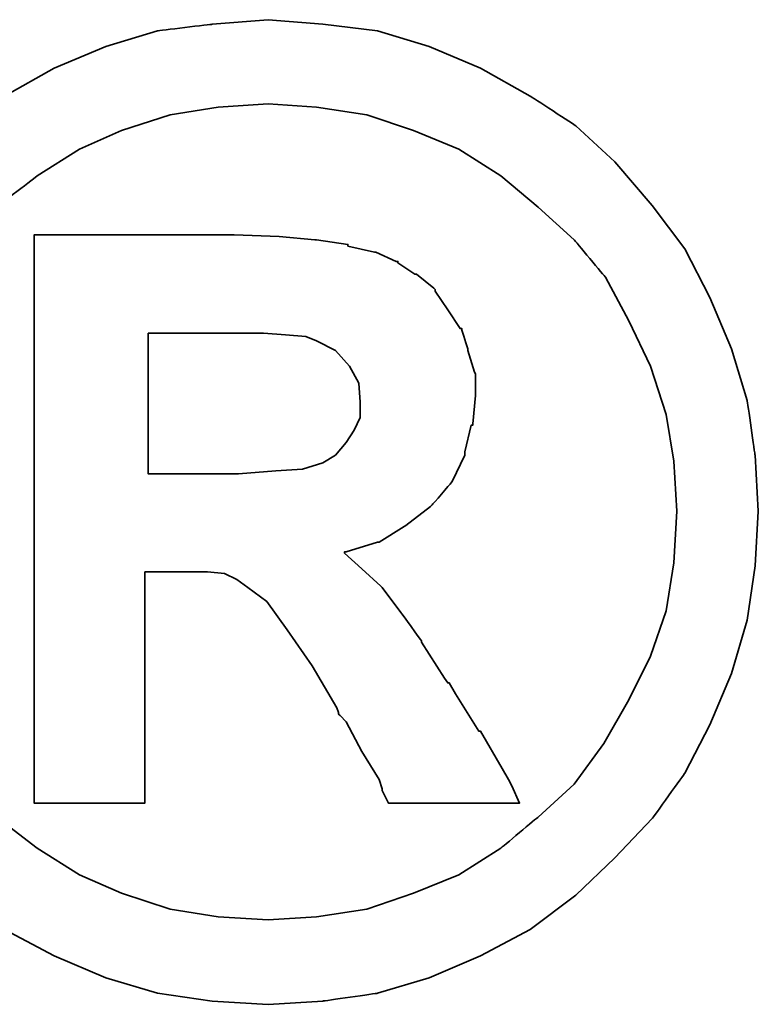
# Model space of a CAD drawing. Header units: millimetres. Extents: x -386 to 3135, y -1989 to 860.
# Tile 125 of 256: x -110.86 to -109.6, y -1318.7 to -1317.02. Entities that reach past the tile are written whole.
import ezdxf

# ---------------------------------------------------------------- set-up
doc = ezdxf.new("R2010")
doc.units = ezdxf.units.MM
doc.layers.add('DIM', color=4, linetype='CONTINUOUS')
doc.layers.add('layer 1', color=7, linetype='CONTINUOUS')

# ---------------------------------------------------------------- blocks, each defined once
blk = doc.blocks.new('TBI MOTION logo(完整正式版)')
at = {"layer": 'layer 1', "color": 22, "lineweight": 35}
for points, knots in [([(-91.89366, 20.43624), (-91.89366, 20.43624), (-91.91351, 20.77862), (-91.91351, 20.77862), (-91.91351, 20.77862), (-91.91351, 20.77862), (-91.96114, 21.11206), (-91.96114, 21.11206), (-91.96114, 21.11206), (-91.96114, 21.11206), (-92.05641, 21.42764), (-92.05641, 21.42764), (-92.05641, 21.42764), (-92.05641, 21.42764), (-92.18939, 21.74124), (-92.18939, 21.74124), (-92.18939, 21.74124), (-92.18939, 21.74124), (-92.34222, 22.03697), (-92.34222, 22.03697), (-92.34222, 22.03697), (-92.34222, 22.03697), (-92.5407, 22.30294), (-92.5407, 22.30294), (-92.5407, 22.30294), (-92.5407, 22.30294), (-92.76895, 22.5689), (-92.76895, 22.5689), (-92.76895, 22.5689), (-92.76895, 22.5689), (-93.00713, 22.78921), (-93.00713, 22.78921), (-93.00713, 22.78921), (-93.00713, 22.78921), (-93.285, 22.96982), (-93.285, 22.96982), (-93.285, 22.96982), (-93.285, 22.96982), (-93.58867, 23.14051), (-93.58867, 23.14051), (-93.58867, 23.14051), (-93.58867, 23.14051), (-93.90227, 23.2735), (-93.90227, 23.2735), (-93.90227, 23.2735), (-93.90227, 23.2735), (-94.21785, 23.36877), (-94.21785, 23.36877), (-94.21785, 23.36877), (-94.21785, 23.36877), (-94.55129, 23.40846), (-94.55129, 23.40846), (-94.55129, 23.40846), (-94.55129, 23.40846), (-94.88474, 23.43625), (-94.88474, 23.43625), (-94.88474, 23.43625), (-94.88474, 23.43625), (-95.22612, 23.40846), (-95.22612, 23.40846), (-95.22612, 23.40846), (-95.22612, 23.40846), (-95.55956, 23.36877), (-95.55956, 23.36877), (-95.55956, 23.36877), (-95.55956, 23.36877), (-95.87515, 23.2735), (-95.87515, 23.2735), (-95.87515, 23.2735), (-95.87515, 23.2735), (-96.18973, 23.14051), (-96.18973, 23.14051), (-96.18973, 23.14051), (-96.18973, 23.14051), (-96.4944, 22.96982), (-96.4944, 22.96982), (-96.4944, 22.96982), (-96.4944, 22.96982), (-96.77028, 22.78921), (-96.77028, 22.78921), (-96.77028, 22.78921), (-96.77028, 22.78921), (-97.00846, 22.5689), (-97.00846, 22.5689), (-97.00846, 22.5689), (-97.00846, 22.5689), (-97.23671, 22.30294), (-97.23671, 22.30294), (-97.23671, 22.30294), (-97.23671, 22.30294), (-97.43618, 22.03697), (-97.43618, 22.03697), (-97.43618, 22.03697), (-97.43618, 22.03697), (-97.58901, 21.74124), (-97.58901, 21.74124), (-97.58901, 21.74124), (-97.58901, 21.74124), (-97.72298, 21.42764), (-97.72298, 21.42764), (-97.72298, 21.42764), (-97.72298, 21.42764), (-97.81825, 21.11206), (-97.81825, 21.11206), (-97.81825, 21.11206), (-97.81825, 21.11206), (-97.86589, 20.77862), (-97.86589, 20.77862), (-97.86589, 20.77862), (-97.86589, 20.77862), (-97.88375, 20.43624), (-97.88375, 20.43624), (-97.88375, 20.43624), (-97.88375, 20.43624), (-97.86589, 20.1028), (-97.86589, 20.1028), (-97.86589, 20.1028), (-97.86589, 20.1028), (-97.81825, 19.77035), (-97.81825, 19.77035), (-97.81825, 19.77035), (-97.81825, 19.77035), (-97.72298, 19.44583), (-97.72298, 19.44583), (-97.72298, 19.44583), (-97.72298, 19.44583), (-97.58901, 19.13224), (-97.58901, 19.13224), (-97.58901, 19.13224), (-97.58901, 19.13224), (-97.43618, 18.83749), (-97.43618, 18.83749), (-97.43618, 18.83749), (-97.43618, 18.83749), (-97.23671, 18.55963), (-97.23671, 18.55963), (-97.23671, 18.55963), (-97.23671, 18.55963), (-97.00846, 18.32145), (-97.00846, 18.32145), (-97.00846, 18.32145), (-97.00846, 18.32145), (-96.77028, 18.0932), (-96.77028, 18.0932), (-96.77028, 18.0932), (-96.77028, 18.0932), (-96.4944, 17.88381), (-96.4944, 17.88381), (-96.4944, 17.88381), (-96.4944, 17.88381), (-96.18973, 17.72205), (-96.18973, 17.72205), (-96.18973, 17.72205), (-96.18973, 17.72205), (-95.87515, 17.58906), (-95.87515, 17.58906), (-95.87515, 17.58906), (-95.87515, 17.58906), (-95.55956, 17.4938), (-95.55956, 17.4938), (-95.55956, 17.4938), (-95.55956, 17.4938), (-95.22612, 17.44616), (-95.22612, 17.44616), (-95.22612, 17.44616), (-95.22612, 17.44616), (-94.88474, 17.42631), (-94.88474, 17.42631), (-94.88474, 17.42631), (-94.88474, 17.42631), (-94.55129, 17.44616), (-94.55129, 17.44616), (-94.55129, 17.44616), (-94.55129, 17.44616), (-94.21785, 17.4938), (-94.21785, 17.4938), (-94.21785, 17.4938), (-94.21785, 17.4938), (-93.90227, 17.58906), (-93.90227, 17.58906), (-93.90227, 17.58906), (-93.90227, 17.58906), (-93.58867, 17.72205), (-93.58867, 17.72205), (-93.58867, 17.72205), (-93.58867, 17.72205), (-93.285, 17.88381), (-93.285, 17.88381), (-93.285, 17.88381), (-93.285, 17.88381), (-93.00713, 18.0932), (-93.00713, 18.0932), (-93.00713, 18.0932), (-93.00713, 18.0932), (-92.76895, 18.32145), (-92.76895, 18.32145), (-92.76895, 18.32145), (-92.76895, 18.32145), (-92.5407, 18.55963), (-92.5407, 18.55963), (-92.5407, 18.55963), (-92.5407, 18.55963), (-92.34222, 18.83749), (-92.34222, 18.83749), (-92.34222, 18.83749), (-92.34222, 18.83749), (-92.18939, 19.13224), (-92.18939, 19.13224), (-92.18939, 19.13224), (-92.18939, 19.13224), (-92.05641, 19.44583), (-92.05641, 19.44583), (-92.05641, 19.44583), (-92.05641, 19.44583), (-91.96114, 19.77035), (-91.96114, 19.77035), (-91.96114, 19.77035), (-91.96114, 19.77035), (-91.91351, 20.1028), (-91.91351, 20.1028), (-91.91351, 20.1028), (-91.91351, 20.1028), (-91.89366, 20.43624), (-91.89366, 20.43624)], [0, 0, 0, 0, 0.0178571, 0.0178571, 0.0178571, 0.0178572, 0.0357143, 0.0357143, 0.0357143, 0.0357143, 0.0535714, 0.0535714, 0.0535714, 0.0535714, 0.0714286, 0.0714286, 0.0714286, 0.0714286, 0.0892857, 0.0892857, 0.0892857, 0.0892857, 0.1071429, 0.1071429, 0.1071429, 0.1071429, 0.125, 0.125, 0.125, 0.125, 0.1428571, 0.1428571, 0.1428571, 0.1428572, 0.1607143, 0.1607143, 0.1607143, 0.1607143, 0.1785714, 0.1785714, 0.1785714, 0.1785714, 0.1964286, 0.1964286, 0.1964286, 0.1964286, 0.2142857, 0.2142857, 0.2142857, 0.2142857, 0.2321429, 0.2321429, 0.2321429, 0.2321429, 0.25, 0.25, 0.25, 0.25, 0.2678571, 0.2678571, 0.2678571, 0.2678572, 0.2857143, 0.2857143, 0.2857143, 0.2857143, 0.3035714, 0.3035714, 0.3035714, 0.3035714, 0.3214286, 0.3214286, 0.3214286, 0.3214286, 0.3392857, 0.3392857, 0.3392857, 0.3392857, 0.3571429, 0.3571429, 0.3571429, 0.3571429, 0.375, 0.375, 0.375, 0.375, 0.3928571, 0.3928571, 0.3928571, 0.3928572, 0.4107143, 0.4107143, 0.4107143, 0.4107143, 0.4285714, 0.4285714, 0.4285714, 0.4285714, 0.4464286, 0.4464286, 0.4464286, 0.4464286, 0.4642857, 0.4642857, 0.4642857, 0.4642857, 0.4821429, 0.4821429, 0.4821429, 0.4821429, 0.5, 0.5, 0.5, 0.5, 0.5178571, 0.5178571, 0.5178571, 0.5178572, 0.5357143, 0.5357143, 0.5357143, 0.5357143, 0.5535714, 0.5535714, 0.5535714, 0.5535714, 0.5714286, 0.5714286, 0.5714286, 0.5714286, 0.5892857, 0.5892857, 0.5892857, 0.5892857, 0.6071429, 0.6071429, 0.6071429, 0.6071429, 0.625, 0.625, 0.625, 0.625, 0.6428571, 0.6428571, 0.6428571, 0.6428572, 0.6607143, 0.6607143, 0.6607143, 0.6607143, 0.6785714, 0.6785714, 0.6785714, 0.6785714, 0.6964286, 0.6964286, 0.6964286, 0.6964286, 0.7142857, 0.7142857, 0.7142857, 0.7142857, 0.7321429, 0.7321429, 0.7321429, 0.7321429, 0.75, 0.75, 0.75, 0.75, 0.7678571, 0.7678571, 0.7678571, 0.7678572, 0.7857143, 0.7857143, 0.7857143, 0.7857143, 0.8035714, 0.8035714, 0.8035714, 0.8035714, 0.8214286, 0.8214286, 0.8214286, 0.8214286, 0.8392857, 0.8392857, 0.8392857, 0.8392857, 0.8571429, 0.8571429, 0.8571429, 0.8571429, 0.875, 0.875, 0.875, 0.875, 0.8928571, 0.8928571, 0.8928571, 0.8928572, 0.9107143, 0.9107143, 0.9107143, 0.9107143, 0.9285714, 0.9285714, 0.9285714, 0.9285714, 0.9464286, 0.9464286, 0.9464286, 0.9464286, 0.9642857, 0.9642857, 0.9642857, 0.9642857, 0.9821429, 0.9821429, 0.9821429, 0.9821429, 1, 1, 1, 1]), ([(-92.38986, 20.43624), (-92.38986, 20.43624), (-92.40871, 20.74091), (-92.40871, 20.74091), (-92.40871, 20.74091), (-92.40871, 20.74091), (-92.45536, 21.02672), (-92.45536, 21.02672), (-92.45536, 21.02672), (-92.45536, 21.02672), (-92.55063, 21.32245), (-92.55063, 21.32245), (-92.55063, 21.32245), (-92.55063, 21.32245), (-92.68361, 21.59833), (-92.68361, 21.59833), (-92.68361, 21.59833), (-92.68361, 21.59833), (-92.82651, 21.86429), (-92.82651, 21.86429), (-92.82651, 21.86429), (-92.82651, 21.86429), (-93.01705, 22.09255), (-93.01705, 22.09255), (-93.01705, 22.09255), (-93.01705, 22.09255), (-93.23736, 22.29301), (-93.23736, 22.29301), (-93.23736, 22.29301), (-93.23736, 22.29301), (-93.46561, 22.48355), (-93.46561, 22.48355), (-93.46561, 22.48355), (-93.46561, 22.48355), (-93.72165, 22.6463), (-93.72165, 22.6463), (-93.72165, 22.6463), (-93.72165, 22.6463), (-93.99754, 22.75944), (-93.99754, 22.75944), (-93.99754, 22.75944), (-93.99754, 22.75944), (-94.28335, 22.85471), (-94.28335, 22.85471), (-94.28335, 22.85471), (-94.28335, 22.85471), (-94.589, 22.90234), (-94.589, 22.90234), (-94.589, 22.90234), (-94.589, 22.90234), (-94.88474, 22.92219), (-94.88474, 22.92219), (-94.88474, 22.92219), (-94.88474, 22.92219), (-95.1894, 22.90234), (-95.1894, 22.90234), (-95.1894, 22.90234), (-95.1894, 22.90234), (-95.48315, 22.85471), (-95.48315, 22.85471), (-95.48315, 22.85471), (-95.48315, 22.85471), (-95.77988, 22.75944), (-95.77988, 22.75944), (-95.77988, 22.75944), (-95.77988, 22.75944), (-96.03691, 22.6463), (-96.03691, 22.6463), (-96.03691, 22.6463), (-96.03691, 22.6463), (-96.29394, 22.48355), (-96.29394, 22.48355), (-96.29394, 22.48355), (-96.29394, 22.48355), (-96.54203, 22.29301), (-96.54203, 22.29301), (-96.54203, 22.29301), (-96.54203, 22.29301), (-96.75937, 22.09255), (-96.75937, 22.09255), (-96.75937, 22.09255), (-96.75937, 22.09255), (-96.9509, 21.86429), (-96.9509, 21.86429), (-96.9509, 21.86429), (-96.9509, 21.86429), (-97.0938, 21.59833), (-97.0938, 21.59833), (-97.0938, 21.59833), (-97.0938, 21.59833), (-97.21686, 21.32245), (-97.21686, 21.32245), (-97.21686, 21.32245), (-97.21686, 21.32245), (-97.32206, 21.02672), (-97.32206, 21.02672), (-97.32206, 21.02672), (-97.32206, 21.02672), (-97.36076, 20.74091), (-97.36076, 20.74091), (-97.36076, 20.74091), (-97.36076, 20.74091), (-97.37961, 20.43624), (-97.37961, 20.43624), (-97.37961, 20.43624), (-97.37961, 20.43624), (-97.36076, 20.12165), (-97.36076, 20.12165), (-97.36076, 20.12165), (-97.36076, 20.12165), (-97.32206, 19.82791), (-97.32206, 19.82791), (-97.32206, 19.82791), (-97.32206, 19.82791), (-97.21686, 19.55102), (-97.21686, 19.55102), (-97.21686, 19.55102), (-97.21686, 19.55102), (-97.0938, 19.28407), (-97.0938, 19.28407), (-97.0938, 19.28407), (-97.0938, 19.28407), (-96.94098, 19.01811), (-96.94098, 19.01811), (-96.94098, 19.01811), (-96.94098, 19.01811), (-96.75937, 18.77001), (-96.75937, 18.77001), (-96.75937, 18.77001), (-96.75937, 18.77001), (-96.54203, 18.56955), (-96.54203, 18.56955), (-96.54203, 18.56955), (-96.54203, 18.56955), (-96.29394, 18.37901), (-96.29394, 18.37901), (-96.29394, 18.37901), (-96.29394, 18.37901), (-96.03691, 18.21725), (-96.03691, 18.21725), (-96.03691, 18.21725), (-96.03691, 18.21725), (-95.77988, 18.10412), (-95.77988, 18.10412), (-95.77988, 18.10412), (-95.77988, 18.10412), (-95.48315, 18.00786), (-95.48315, 18.00786), (-95.48315, 18.00786), (-95.48315, 18.00786), (-95.1894, 17.96022), (-95.1894, 17.96022), (-95.1894, 17.96022), (-95.1894, 17.96022), (-94.88474, 17.94137), (-94.88474, 17.94137), (-94.88474, 17.94137), (-94.88474, 17.94137), (-94.589, 17.96022), (-94.589, 17.96022), (-94.589, 17.96022), (-94.589, 17.96022), (-94.28335, 18.00786), (-94.28335, 18.00786), (-94.28335, 18.00786), (-94.28335, 18.00786), (-93.99754, 18.10412), (-93.99754, 18.10412), (-93.99754, 18.10412), (-93.99754, 18.10412), (-93.72165, 18.21725), (-93.72165, 18.21725), (-93.72165, 18.21725), (-93.72165, 18.21725), (-93.46561, 18.37901), (-93.46561, 18.37901), (-93.46561, 18.37901), (-93.46561, 18.37901), (-93.23736, 18.56955), (-93.23736, 18.56955), (-93.23736, 18.56955), (-93.23736, 18.56955), (-93.01705, 18.77001), (-93.01705, 18.77001), (-93.01705, 18.77001), (-93.01705, 18.77001), (-92.83644, 19.01811), (-92.83644, 19.01811), (-92.83644, 19.01811), (-92.83644, 19.01811), (-92.68361, 19.28407), (-92.68361, 19.28407), (-92.68361, 19.28407), (-92.68361, 19.28407), (-92.55063, 19.55102), (-92.55063, 19.55102), (-92.55063, 19.55102), (-92.55063, 19.55102), (-92.45536, 19.82791), (-92.45536, 19.82791), (-92.45536, 19.82791), (-92.45536, 19.82791), (-92.40871, 20.12165), (-92.40871, 20.12165), (-92.40871, 20.12165), (-92.40871, 20.12165), (-92.38986, 20.43624), (-92.38986, 20.43624)], [0, 0, 0, 0, 0.0192308, 0.0192308, 0.0192308, 0.0192308, 0.0384615, 0.0384615, 0.0384615, 0.0384615, 0.0576923, 0.0576923, 0.0576923, 0.0576923, 0.0769231, 0.0769231, 0.0769231, 0.0769231, 0.0961538, 0.0961538, 0.0961538, 0.0961539, 0.1153846, 0.1153846, 0.1153846, 0.1153846, 0.1346154, 0.1346154, 0.1346154, 0.1346154, 0.1538462, 0.1538462, 0.1538462, 0.1538462, 0.1730769, 0.1730769, 0.1730769, 0.1730769, 0.1923077, 0.1923077, 0.1923077, 0.1923077, 0.2115385, 0.2115385, 0.2115385, 0.2115385, 0.2307692, 0.2307692, 0.2307692, 0.2307692, 0.25, 0.25, 0.25, 0.25, 0.2692308, 0.2692308, 0.2692308, 0.2692308, 0.2884615, 0.2884615, 0.2884615, 0.2884615, 0.3076923, 0.3076923, 0.3076923, 0.3076923, 0.3269231, 0.3269231, 0.3269231, 0.3269231, 0.3461538, 0.3461538, 0.3461538, 0.3461539, 0.3653846, 0.3653846, 0.3653846, 0.3653846, 0.3846154, 0.3846154, 0.3846154, 0.3846154, 0.4038462, 0.4038462, 0.4038462, 0.4038462, 0.4230769, 0.4230769, 0.4230769, 0.4230769, 0.4423077, 0.4423077, 0.4423077, 0.4423077, 0.4615385, 0.4615385, 0.4615385, 0.4615385, 0.4807692, 0.4807692, 0.4807692, 0.4807692, 0.5, 0.5, 0.5, 0.5, 0.5192308, 0.5192308, 0.5192308, 0.5192308, 0.5384615, 0.5384615, 0.5384615, 0.5384615, 0.5576923, 0.5576923, 0.5576923, 0.5576923, 0.5769231, 0.5769231, 0.5769231, 0.5769231, 0.5961538, 0.5961538, 0.5961538, 0.5961539, 0.6153846, 0.6153846, 0.6153846, 0.6153846, 0.6346154, 0.6346154, 0.6346154, 0.6346154, 0.6538462, 0.6538462, 0.6538462, 0.6538462, 0.6730769, 0.6730769, 0.6730769, 0.6730769, 0.6923077, 0.6923077, 0.6923077, 0.6923077, 0.7115385, 0.7115385, 0.7115385, 0.7115385, 0.7307692, 0.7307692, 0.7307692, 0.7307692, 0.75, 0.75, 0.75, 0.75, 0.7692308, 0.7692308, 0.7692308, 0.7692308, 0.7884615, 0.7884615, 0.7884615, 0.7884615, 0.8076923, 0.8076923, 0.8076923, 0.8076923, 0.8269231, 0.8269231, 0.8269231, 0.8269231, 0.8461538, 0.8461538, 0.8461538, 0.8461539, 0.8653846, 0.8653846, 0.8653846, 0.8653846, 0.8846154, 0.8846154, 0.8846154, 0.8846154, 0.9038462, 0.9038462, 0.9038462, 0.9038462, 0.9230769, 0.9230769, 0.9230769, 0.9230769, 0.9423077, 0.9423077, 0.9423077, 0.9423077, 0.9615385, 0.9615385, 0.9615385, 0.9615385, 0.9807692, 0.9807692, 0.9807692, 0.9807692, 1, 1, 1, 1]), ([(-96.31279, 18.7323), (-96.31279, 18.7323), (-96.31279, 18.77001), (-96.31279, 18.77001), (-96.31279, 18.77001), (-96.31279, 18.77001), (-96.31279, 18.87422), (-96.31279, 18.87422), (-96.31279, 18.87422), (-96.31279, 18.87422), (-96.31279, 19.04689), (-96.31279, 19.04689), (-96.31279, 19.04689), (-96.31279, 19.04689), (-96.31279, 19.25529), (-96.31279, 19.25529), (-96.31279, 19.25529), (-96.31279, 19.25529), (-96.31279, 19.5024), (-96.31279, 19.5024), (-96.31279, 19.5024), (-96.31279, 19.5024), (-96.31279, 19.77035), (-96.31279, 19.77035), (-96.31279, 19.77035), (-96.31279, 19.77035), (-96.31279, 20.37868), (-96.31279, 20.37868), (-96.31279, 20.37868), (-96.31279, 20.37868), (-96.31279, 20.98801), (-96.31279, 20.98801), (-96.31279, 20.98801), (-96.31279, 20.98801), (-96.31279, 21.27482), (-96.31279, 21.27482), (-96.31279, 21.27482), (-96.31279, 21.27482), (-96.31279, 21.52291), (-96.31279, 21.52291), (-96.31279, 21.52291), (-96.31279, 21.52291), (-96.31279, 21.75017), (-96.31279, 21.75017), (-96.31279, 21.75017), (-96.31279, 21.75017), (-96.31279, 21.90399), (-96.31279, 21.90399), (-96.31279, 21.90399), (-96.31279, 21.90399), (-96.31279, 22.0072), (-96.31279, 22.0072), (-96.31279, 22.0072), (-96.31279, 22.0072), (-96.31279, 22.04689), (-96.31279, 22.04689), (-96.31279, 22.04689), (-96.31279, 22.04689), (-96.31279, 22.12232), (-96.31279, 22.12232), (-96.31279, 22.12232), (-96.31279, 22.12232), (-96.2463, 22.12232), (-96.2463, 22.12232), (-96.2463, 22.12232), (-96.2463, 22.12232), (-96.22645, 22.12232), (-96.22645, 22.12232), (-96.22645, 22.12232), (-96.22645, 22.12232), (-96.18973, 22.12232), (-96.18973, 22.12232), (-96.18973, 22.12232), (-96.18973, 22.12232), (-96.05576, 22.12232), (-96.05576, 22.12232), (-96.05576, 22.12232), (-96.05576, 22.12232), (-95.87515, 22.12232), (-95.87515, 22.12232), (-95.87515, 22.12232), (-95.87515, 22.12232), (-95.66476, 22.12232), (-95.66476, 22.12232), (-95.66476, 22.12232), (-95.66476, 22.12232), (-95.44643, 22.12232), (-95.44643, 22.12232), (-95.44643, 22.12232), (-95.44643, 22.12232), (-95.27375, 22.12232), (-95.27375, 22.12232), (-95.27375, 22.12232), (-95.27375, 22.12232), (-95.15963, 22.12232), (-95.15963, 22.12232), (-95.15963, 22.12232), (-95.15963, 22.12232), (-95.12291, 22.12232), (-95.12291, 22.12232), (-95.12291, 22.12232), (-95.12291, 22.12232), (-95.10306, 22.12232), (-95.10306, 22.12232), (-95.10306, 22.12232), (-95.10306, 22.12232), (-95.09314, 22.12232), (-95.09314, 22.12232), (-95.09314, 22.12232), (-95.09314, 22.12232), (-94.81725, 22.1124), (-94.81725, 22.1124), (-94.81725, 22.1124), (-94.81725, 22.1124), (-94.59893, 22.09255), (-94.59893, 22.09255), (-94.59893, 22.09255), (-94.59893, 22.09255), (-94.589, 22.09255), (-94.589, 22.09255), (-94.589, 22.09255), (-94.589, 22.09255), (-94.39846, 22.06476), (-94.39846, 22.06476), (-94.39846, 22.06476), (-94.39846, 22.06476), (-94.39846, 22.05483), (-94.39846, 22.05483), (-94.39846, 22.05483), (-94.39846, 22.05483), (-94.23571, 22.01713), (-94.23571, 22.01713), (-94.23571, 22.01713), (-94.23571, 22.01713), (-94.22777, 22.01713), (-94.22777, 22.01713), (-94.22777, 22.01713), (-94.22777, 22.01713), (-94.10273, 21.96056), (-94.10273, 21.96056), (-94.10273, 21.96056), (-94.10273, 21.96056), (-94.09281, 21.96056), (-94.09281, 21.96056), (-94.09281, 21.96056), (-94.09281, 21.96056), (-94.09281, 21.95162), (-94.09281, 21.95162), (-94.09281, 21.95162), (-94.09281, 21.95162), (-93.9896, 21.88415), (-93.9896, 21.88415), (-93.9896, 21.88415), (-93.9896, 21.88415), (-93.97868, 21.88415), (-93.97868, 21.88415), (-93.97868, 21.88415), (-93.97868, 21.88415), (-93.87448, 21.79781), (-93.87448, 21.79781), (-93.87448, 21.79781), (-93.87448, 21.79781), (-93.86456, 21.78888), (-93.86456, 21.78888), (-93.86456, 21.78888), (-93.86456, 21.78888), (-93.86456, 21.77895), (-93.86456, 21.77895), (-93.86456, 21.77895), (-93.86456, 21.77895), (-93.78913, 21.66483), (-93.78913, 21.66483), (-93.78913, 21.66483), (-93.78913, 21.66483), (-93.71371, 21.5507), (-93.71371, 21.5507), (-93.71371, 21.5507), (-93.71371, 21.5507), (-93.7028, 21.5507), (-93.7028, 21.5507), (-93.7028, 21.5507), (-93.7028, 21.5507), (-93.7028, 21.54078), (-93.7028, 21.54078), (-93.7028, 21.54078), (-93.7028, 21.54078), (-93.66608, 21.42764), (-93.66608, 21.42764), (-93.66608, 21.42764), (-93.66608, 21.42764), (-93.66608, 21.41772), (-93.66608, 21.41772), (-93.66608, 21.41772), (-93.66608, 21.41772), (-93.62638, 21.28474), (-93.62638, 21.28474), (-93.62638, 21.28474), (-93.62638, 21.28474), (-93.61844, 21.27482), (-93.61844, 21.27482), (-93.61844, 21.27482), (-93.61844, 21.27482), (-93.61844, 21.14977), (-93.61844, 21.14977), (-93.61844, 21.14977), (-93.61844, 21.14977), (-93.61844, 21.14183), (-93.61844, 21.14183), (-93.61844, 21.14183), (-93.61844, 21.14183), (-93.6363, 20.96915), (-93.6363, 20.96915), (-93.6363, 20.96915), (-93.6363, 20.96915), (-93.6363, 20.96122), (-93.6363, 20.96122), (-93.6363, 20.96122), (-93.6363, 20.96122), (-93.64623, 20.96122), (-93.64623, 20.96122), (-93.64623, 20.96122), (-93.64623, 20.96122), (-93.68493, 20.79847), (-93.68493, 20.79847), (-93.68493, 20.79847), (-93.68493, 20.79847), (-93.68493, 20.78854), (-93.68493, 20.78854), (-93.68493, 20.78854), (-93.68493, 20.78854), (-93.68493, 20.77862), (-93.68493, 20.77862), (-93.68493, 20.77862), (-93.68493, 20.77862), (-93.76135, 20.61785), (-93.76135, 20.61785), (-93.76135, 20.61785), (-93.76135, 20.61785), (-93.76929, 20.60693), (-93.76929, 20.60693), (-93.76929, 20.60693), (-93.76929, 20.60693), (-93.8844, 20.47495), (-93.8844, 20.47495), (-93.8844, 20.47495), (-93.8844, 20.47495), (-93.89433, 20.46502), (-93.89433, 20.46502), (-93.89433, 20.46502), (-93.89433, 20.46502), (-94.04517, 20.34991), (-94.04517, 20.34991), (-94.04517, 20.34991), (-94.04517, 20.34991), (-94.05509, 20.34197), (-94.05509, 20.34197), (-94.05509, 20.34197), (-94.05509, 20.34197), (-94.20792, 20.2467), (-94.20792, 20.2467), (-94.20792, 20.2467), (-94.20792, 20.2467), (-94.21785, 20.2467), (-94.21785, 20.2467), (-94.21785, 20.2467), (-94.21785, 20.2467), (-94.40839, 20.18913), (-94.40839, 20.18913), (-94.40839, 20.18913), (-94.40839, 20.18913), (-94.41831, 20.18913), (-94.41831, 20.18913), (-94.41831, 20.18913), (-94.41831, 20.18913), (-94.41831, 20.17921), (-94.41831, 20.17921), (-94.41831, 20.17921), (-94.41831, 20.17921), (-94.31312, 20.08394), (-94.31312, 20.08394), (-94.31312, 20.08394), (-94.31312, 20.08394), (-94.198, 19.97875), (-94.198, 19.97875), (-94.198, 19.97875), (-94.198, 19.97875), (-94.18907, 19.97081), (-94.18907, 19.97081), (-94.18907, 19.97081), (-94.18907, 19.97081), (-94.07494, 19.81798), (-94.07494, 19.81798), (-94.07494, 19.81798), (-94.07494, 19.81798), (-93.9499, 19.6453), (-93.9499, 19.6453), (-93.9499, 19.6453), (-93.9499, 19.6453), (-93.9499, 19.63736), (-93.9499, 19.63736), (-93.9499, 19.63736), (-93.9499, 19.63736), (-93.80799, 19.41705), (-93.80799, 19.41705), (-93.80799, 19.41705), (-93.80799, 19.41705), (-93.78913, 19.38828), (-93.78913, 19.38828), (-93.78913, 19.38828), (-93.78913, 19.38828), (-93.77921, 19.38828), (-93.77921, 19.38828), (-93.77921, 19.38828), (-93.77921, 19.38828), (-93.7415, 19.32178), (-93.7415, 19.32178), (-93.7415, 19.32178), (-93.7415, 19.32178), (-93.59859, 19.09353), (-93.59859, 19.09353), (-93.59859, 19.09353), (-93.59859, 19.09353), (-93.58867, 19.09353), (-93.58867, 19.09353), (-93.58867, 19.09353), (-93.58867, 19.09353), (-93.45569, 18.86528), (-93.45569, 18.86528), (-93.45569, 18.86528), (-93.45569, 18.86528), (-93.41798, 18.7978), (-93.41798, 18.7978), (-93.41798, 18.7978), (-93.41798, 18.7978), (-93.39813, 18.76009), (-93.39813, 18.76009), (-93.39813, 18.76009), (-93.39813, 18.76009), (-93.3505, 18.6549), (-93.3505, 18.6549), (-93.3505, 18.6549), (-93.3505, 18.6549), (-93.45569, 18.6549), (-93.45569, 18.6549), (-93.45569, 18.6549), (-93.45569, 18.6549), (-93.47454, 18.6549), (-93.47454, 18.6549), (-93.47454, 18.6549), (-93.47454, 18.6549), (-93.56088, 18.6549), (-93.56088, 18.6549), (-93.56088, 18.6549), (-93.56088, 18.6549), (-93.78913, 18.6549), (-93.78913, 18.6549), (-93.78913, 18.6549), (-93.78913, 18.6549), (-94.01738, 18.6549), (-94.01738, 18.6549), (-94.01738, 18.6549), (-94.01738, 18.6549), (-94.09281, 18.6549), (-94.09281, 18.6549), (-94.09281, 18.6549), (-94.09281, 18.6549), (-94.11265, 18.6549), (-94.11265, 18.6549), (-94.11265, 18.6549), (-94.11265, 18.6549), (-94.15036, 18.6549), (-94.15036, 18.6549), (-94.15036, 18.6549), (-94.15036, 18.6549), (-94.17021, 18.69459), (-94.17021, 18.69459), (-94.17021, 18.69459), (-94.17021, 18.69459), (-94.18907, 18.7323), (-94.18907, 18.7323), (-94.18907, 18.7323), (-94.18907, 18.7323), (-94.18907, 18.74223), (-94.18907, 18.74223), (-94.18907, 18.74223), (-94.18907, 18.74223), (-94.20792, 18.7978), (-94.20792, 18.7978), (-94.20792, 18.7978), (-94.20792, 18.7978), (-94.31312, 18.97048), (-94.31312, 18.97048), (-94.31312, 18.97048), (-94.31312, 18.97048), (-94.40839, 19.1501), (-94.40839, 19.1501), (-94.40839, 19.1501), (-94.40839, 19.1501), (-94.4461, 19.1888), (-94.4461, 19.1888), (-94.4461, 19.1888), (-94.4461, 19.1888), (-94.45602, 19.19873), (-94.45602, 19.19873), (-94.45602, 19.19873), (-94.45602, 19.19873), (-94.45602, 19.20766), (-94.45602, 19.20766), (-94.45602, 19.20766), (-94.45602, 19.20766), (-94.46595, 19.23644), (-94.46595, 19.23644), (-94.46595, 19.23644), (-94.46595, 19.23644), (-94.61679, 19.49347), (-94.61679, 19.49347), (-94.61679, 19.49347), (-94.61679, 19.49347), (-94.76962, 19.7118), (-94.76962, 19.7118), (-94.76962, 19.7118), (-94.76962, 19.7118), (-94.89268, 19.88447), (-94.89268, 19.88447), (-94.89268, 19.88447), (-94.89268, 19.88447), (-95.00779, 19.97081), (-95.00779, 19.97081), (-95.00779, 19.97081), (-95.00779, 19.97081), (-95.07528, 20.01845), (-95.07528, 20.01845), (-95.07528, 20.01845), (-95.07528, 20.01845), (-95.1507, 20.05616), (-95.1507, 20.05616), (-95.1507, 20.05616), (-95.1507, 20.05616), (-95.2549, 20.06608), (-95.2549, 20.06608), (-95.2549, 20.06608), (-95.2549, 20.06608), (-95.38887, 20.06608), (-95.38887, 20.06608), (-95.38887, 20.06608), (-95.38887, 20.06608), (-95.40872, 20.06608), (-95.40872, 20.06608), (-95.40872, 20.06608), (-95.40872, 20.06608), (-95.42658, 20.06608), (-95.42658, 20.06608), (-95.42658, 20.06608), (-95.42658, 20.06608), (-95.5417, 20.06608), (-95.5417, 20.06608), (-95.5417, 20.06608), (-95.5417, 20.06608), (-95.63697, 20.06608), (-95.63697, 20.06608), (-95.63697, 20.06608), (-95.63697, 20.06608), (-95.63697, 19.99761), (-95.63697, 19.99761), (-95.63697, 19.99761), (-95.63697, 19.99761), (-95.63697, 19.92318), (-95.63697, 19.92318), (-95.63697, 19.92318), (-95.63697, 19.92318), (-95.63697, 19.69294), (-95.63697, 19.69294), (-95.63697, 19.69294), (-95.63697, 19.69294), (-95.63697, 19.44583), (-95.63697, 19.44583), (-95.63697, 19.44583), (-95.63697, 19.44583), (-95.63697, 19.17888), (-95.63697, 19.17888), (-95.63697, 19.17888), (-95.63697, 19.17888), (-95.63697, 18.96055), (-95.63697, 18.96055), (-95.63697, 18.96055), (-95.63697, 18.96055), (-95.63697, 18.87422), (-95.63697, 18.87422), (-95.63697, 18.87422), (-95.63697, 18.87422), (-95.63697, 18.80773), (-95.63697, 18.80773), (-95.63697, 18.80773), (-95.63697, 18.80773), (-95.63697, 18.75017), (-95.63697, 18.75017), (-95.63697, 18.75017), (-95.63697, 18.75017), (-95.63697, 18.7323), (-95.63697, 18.7323), (-95.63697, 18.7323), (-95.63697, 18.7323), (-95.63697, 18.6549), (-95.63697, 18.6549), (-95.63697, 18.6549), (-95.63697, 18.6549), (-95.70247, 18.6549), (-95.70247, 18.6549), (-95.70247, 18.6549), (-95.70247, 18.6549), (-95.72232, 18.6549), (-95.72232, 18.6549), (-95.72232, 18.6549), (-95.72232, 18.6549), (-95.77988, 18.6549), (-95.77988, 18.6549), (-95.77988, 18.6549), (-95.77988, 18.6549), (-95.97835, 18.6549), (-95.97835, 18.6549), (-95.97835, 18.6549), (-95.97835, 18.6549), (-96.15103, 18.6549), (-96.15103, 18.6549), (-96.15103, 18.6549), (-96.15103, 18.6549), (-96.2076, 18.6549), (-96.2076, 18.6549), (-96.2076, 18.6549), (-96.2076, 18.6549), (-96.2463, 18.6549), (-96.2463, 18.6549), (-96.2463, 18.6549), (-96.2463, 18.6549), (-96.31279, 18.6549), (-96.31279, 18.6549), (-96.31279, 18.6549), (-96.31279, 18.6549), (-96.31279, 18.7323), (-96.31279, 18.7323)], [0, 0, 0, 0, 0.0074074, 0.0074074, 0.0074074, 0.0074074, 0.0148148, 0.0148148, 0.0148148, 0.0148148, 0.0222222, 0.0222222, 0.0222222, 0.0222222, 0.0296296, 0.0296296, 0.0296296, 0.0296296, 0.037037, 0.037037, 0.037037, 0.037037, 0.0444444, 0.0444444, 0.0444444, 0.0444445, 0.0518519, 0.0518519, 0.0518519, 0.0518519, 0.0592593, 0.0592593, 0.0592593, 0.0592593, 0.0666667, 0.0666667, 0.0666667, 0.0666667, 0.0740741, 0.0740741, 0.0740741, 0.0740741, 0.0814815, 0.0814815, 0.0814815, 0.0814815, 0.0888889, 0.0888889, 0.0888889, 0.0888889, 0.0962963, 0.0962963, 0.0962963, 0.0962963, 0.1037037, 0.1037037, 0.1037037, 0.1037037, 0.1111111, 0.1111111, 0.1111111, 0.1111111, 0.1185185, 0.1185185, 0.1185185, 0.1185185, 0.1259259, 0.1259259, 0.1259259, 0.1259259, 0.1333333, 0.1333333, 0.1333333, 0.1333333, 0.1407407, 0.1407407, 0.1407407, 0.1407408, 0.1481481, 0.1481481, 0.1481481, 0.1481482, 0.1555556, 0.1555556, 0.1555556, 0.1555556, 0.162963, 0.162963, 0.162963, 0.162963, 0.1703704, 0.1703704, 0.1703704, 0.1703704, 0.1777778, 0.1777778, 0.1777778, 0.1777778, 0.1851852, 0.1851852, 0.1851852, 0.1851852, 0.1925926, 0.1925926, 0.1925926, 0.1925926, 0.2, 0.2, 0.2, 0.2, 0.2074074, 0.2074074, 0.2074074, 0.2074074, 0.2148148, 0.2148148, 0.2148148, 0.2148148, 0.2222222, 0.2222222, 0.2222222, 0.2222222, 0.2296296, 0.2296296, 0.2296296, 0.2296296, 0.237037, 0.237037, 0.237037, 0.237037, 0.2444444, 0.2444444, 0.2444444, 0.2444445, 0.2518519, 0.2518519, 0.2518519, 0.2518519, 0.2592593, 0.2592593, 0.2592593, 0.2592593, 0.2666667, 0.2666667, 0.2666667, 0.2666667, 0.2740741, 0.2740741, 0.2740741, 0.2740741, 0.2814815, 0.2814815, 0.2814815, 0.2814815, 0.2888889, 0.2888889, 0.2888889, 0.2888889, 0.2962963, 0.2962963, 0.2962963, 0.2962963, 0.3037037, 0.3037037, 0.3037037, 0.3037037, 0.3111111, 0.3111111, 0.3111111, 0.3111111, 0.3185185, 0.3185185, 0.3185185, 0.3185185, 0.3259259, 0.3259259, 0.3259259, 0.3259259, 0.3333333, 0.3333333, 0.3333333, 0.3333333, 0.3407407, 0.3407407, 0.3407407, 0.3407408, 0.3481481, 0.3481481, 0.3481481, 0.3481482, 0.3555556, 0.3555556, 0.3555556, 0.3555556, 0.362963, 0.362963, 0.362963, 0.362963, 0.3703704, 0.3703704, 0.3703704, 0.3703704, 0.3777778, 0.3777778, 0.3777778, 0.3777778, 0.3851852, 0.3851852, 0.3851852, 0.3851852, 0.3925926, 0.3925926, 0.3925926, 0.3925926, 0.4, 0.4, 0.4, 0.4, 0.4074074, 0.4074074, 0.4074074, 0.4074074, 0.4148148, 0.4148148, 0.4148148, 0.4148148, 0.4222222, 0.4222222, 0.4222222, 0.4222222, 0.4296296, 0.4296296, 0.4296296, 0.4296296, 0.437037, 0.437037, 0.437037, 0.437037, 0.4444444, 0.4444444, 0.4444444, 0.4444445, 0.4518519, 0.4518519, 0.4518519, 0.4518519, 0.4592593, 0.4592593, 0.4592593, 0.4592593, 0.4666667, 0.4666667, 0.4666667, 0.4666667, 0.4740741, 0.4740741, 0.4740741, 0.4740741, 0.4814815, 0.4814815, 0.4814815, 0.4814815, 0.4888889, 0.4888889, 0.4888889, 0.4888889, 0.4962963, 0.4962963, 0.4962963, 0.4962963, 0.5037037, 0.5037037, 0.5037037, 0.5037037, 0.5111111, 0.5111111, 0.5111111, 0.5111111, 0.5185185, 0.5185185, 0.5185185, 0.5185185, 0.5259259, 0.5259259, 0.5259259, 0.5259259, 0.5333333, 0.5333333, 0.5333333, 0.5333333, 0.5407407, 0.5407407, 0.5407407, 0.5407408, 0.5481481, 0.5481481, 0.5481481, 0.5481482, 0.5555556, 0.5555556, 0.5555556, 0.5555556, 0.562963, 0.562963, 0.562963, 0.562963, 0.5703704, 0.5703704, 0.5703704, 0.5703704, 0.5777778, 0.5777778, 0.5777778, 0.5777778, 0.5851852, 0.5851852, 0.5851852, 0.5851852, 0.5925926, 0.5925926, 0.5925926, 0.5925926, 0.6, 0.6, 0.6, 0.6, 0.6074074, 0.6074074, 0.6074074, 0.6074074, 0.6148148, 0.6148148, 0.6148148, 0.6148148, 0.6222222, 0.6222222, 0.6222222, 0.6222222, 0.6296296, 0.6296296, 0.6296296, 0.6296296, 0.637037, 0.637037, 0.637037, 0.637037, 0.6444444, 0.6444444, 0.6444444, 0.6444445, 0.6518519, 0.6518519, 0.6518519, 0.6518519, 0.6592593, 0.6592593, 0.6592593, 0.6592593, 0.6666667, 0.6666667, 0.6666667, 0.6666667, 0.6740741, 0.6740741, 0.6740741, 0.6740741, 0.6814815, 0.6814815, 0.6814815, 0.6814815, 0.6888889, 0.6888889, 0.6888889, 0.6888889, 0.6962963, 0.6962963, 0.6962963, 0.6962963, 0.7037037, 0.7037037, 0.7037037, 0.7037037, 0.7111111, 0.7111111, 0.7111111, 0.7111111, 0.7185185, 0.7185185, 0.7185185, 0.7185185, 0.7259259, 0.7259259, 0.7259259, 0.7259259, 0.7333333, 0.7333333, 0.7333333, 0.7333333, 0.7407407, 0.7407407, 0.7407407, 0.7407408, 0.7481481, 0.7481481, 0.7481481, 0.7481482, 0.7555556, 0.7555556, 0.7555556, 0.7555556, 0.762963, 0.762963, 0.762963, 0.762963, 0.7703704, 0.7703704, 0.7703704, 0.7703704, 0.7777778, 0.7777778, 0.7777778, 0.7777778, 0.7851852, 0.7851852, 0.7851852, 0.7851852, 0.7925926, 0.7925926, 0.7925926, 0.7925926, 0.8, 0.8, 0.8, 0.8, 0.8074074, 0.8074074, 0.8074074, 0.8074074, 0.8148148, 0.8148148, 0.8148148, 0.8148148, 0.8222222, 0.8222222, 0.8222222, 0.8222222, 0.8296296, 0.8296296, 0.8296296, 0.8296296, 0.837037, 0.837037, 0.837037, 0.837037, 0.8444444, 0.8444444, 0.8444444, 0.8444445, 0.8518519, 0.8518519, 0.8518519, 0.8518519, 0.8592593, 0.8592593, 0.8592593, 0.8592593, 0.8666667, 0.8666667, 0.8666667, 0.8666667, 0.8740741, 0.8740741, 0.8740741, 0.8740741, 0.8814815, 0.8814815, 0.8814815, 0.8814815, 0.8888889, 0.8888889, 0.8888889, 0.8888889, 0.8962963, 0.8962963, 0.8962963, 0.8962963, 0.9037037, 0.9037037, 0.9037037, 0.9037037, 0.9111111, 0.9111111, 0.9111111, 0.9111111, 0.9185185, 0.9185185, 0.9185185, 0.9185185, 0.9259259, 0.9259259, 0.9259259, 0.9259259, 0.9333333, 0.9333333, 0.9333333, 0.9333333, 0.9407407, 0.9407407, 0.9407407, 0.9407408, 0.9481481, 0.9481481, 0.9481481, 0.9481482, 0.9555556, 0.9555556, 0.9555556, 0.9555556, 0.962963, 0.962963, 0.962963, 0.962963, 0.9703704, 0.9703704, 0.9703704, 0.9703704, 0.9777778, 0.9777778, 0.9777778, 0.9777778, 0.9851852, 0.9851852, 0.9851852, 0.9851852, 0.9925926, 0.9925926, 0.9925926, 0.9925926, 1, 1, 1, 1]), ([(-95.61712, 21.52291), (-95.61712, 21.52291), (-95.61712, 21.44551), (-95.61712, 21.44551), (-95.61712, 21.44551), (-95.61712, 21.44551), (-95.61712, 21.27482), (-95.61712, 21.27482), (-95.61712, 21.27482), (-95.61712, 21.27482), (-95.61712, 21.08328), (-95.61712, 21.08328), (-95.61712, 21.08328), (-95.61712, 21.08328), (-95.61712, 20.91358), (-95.61712, 20.91358), (-95.61712, 20.91358), (-95.61712, 20.91358), (-95.61712, 20.74091), (-95.61712, 20.74091), (-95.61712, 20.74091), (-95.61712, 20.74091), (-95.61712, 20.66449), (-95.61712, 20.66449), (-95.61712, 20.66449), (-95.61712, 20.66449), (-95.59926, 20.66449), (-95.59926, 20.66449), (-95.59926, 20.66449), (-95.59926, 20.66449), (-95.38887, 20.66449), (-95.38887, 20.66449), (-95.38887, 20.66449), (-95.38887, 20.66449), (-95.15963, 20.66449), (-95.15963, 20.66449), (-95.15963, 20.66449), (-95.15963, 20.66449), (-95.08421, 20.66449), (-95.08421, 20.66449), (-95.08421, 20.66449), (-95.08421, 20.66449), (-95.06535, 20.66449), (-95.06535, 20.66449), (-95.06535, 20.66449), (-95.06535, 20.66449), (-94.8371, 20.68335), (-94.8371, 20.68335), (-94.8371, 20.68335), (-94.8371, 20.68335), (-94.67435, 20.69327), (-94.67435, 20.69327), (-94.67435, 20.69327), (-94.67435, 20.69327), (-94.55129, 20.73098), (-94.55129, 20.73098), (-94.55129, 20.73098), (-94.55129, 20.73098), (-94.47389, 20.77862), (-94.47389, 20.77862), (-94.47389, 20.77862), (-94.47389, 20.77862), (-94.40839, 20.85503), (-94.40839, 20.85503), (-94.40839, 20.85503), (-94.40839, 20.85503), (-94.36075, 20.93145), (-94.36075, 20.93145), (-94.36075, 20.93145), (-94.36075, 20.93145), (-94.32304, 21.00885), (-94.32304, 21.00885), (-94.32304, 21.00885), (-94.32304, 21.00885), (-94.32304, 21.10214), (-94.32304, 21.10214), (-94.32304, 21.10214), (-94.32304, 21.10214), (-94.33098, 21.21726), (-94.33098, 21.21726), (-94.33098, 21.21726), (-94.33098, 21.21726), (-94.38854, 21.32245), (-94.38854, 21.32245), (-94.38854, 21.32245), (-94.38854, 21.32245), (-94.47389, 21.41772), (-94.47389, 21.41772), (-94.47389, 21.41772), (-94.47389, 21.41772), (-94.589, 21.47528), (-94.589, 21.47528), (-94.589, 21.47528), (-94.589, 21.47528), (-94.65549, 21.50306), (-94.65549, 21.50306), (-94.65549, 21.50306), (-94.65549, 21.50306), (-94.77954, 21.51299), (-94.77954, 21.51299), (-94.77954, 21.51299), (-94.77954, 21.51299), (-94.91252, 21.52291), (-94.91252, 21.52291), (-94.91252, 21.52291), (-94.91252, 21.52291), (-95.10306, 21.52291), (-95.10306, 21.52291), (-95.10306, 21.52291), (-95.10306, 21.52291), (-95.12291, 21.52291), (-95.12291, 21.52291), (-95.12291, 21.52291), (-95.12291, 21.52291), (-95.19833, 21.52291), (-95.19833, 21.52291), (-95.19833, 21.52291), (-95.19833, 21.52291), (-95.40872, 21.52291), (-95.40872, 21.52291), (-95.40872, 21.52291), (-95.40872, 21.52291), (-95.59926, 21.52291), (-95.59926, 21.52291), (-95.59926, 21.52291), (-95.59926, 21.52291), (-95.61712, 21.52291), (-95.61712, 21.52291)], [0, 0, 0, 0, 0.03125, 0.03125, 0.03125, 0.03125, 0.0625, 0.0625, 0.0625, 0.0625, 0.09375, 0.09375, 0.09375, 0.09375, 0.125, 0.125, 0.125, 0.125, 0.15625, 0.15625, 0.15625, 0.15625, 0.1875, 0.1875, 0.1875, 0.1875, 0.21875, 0.21875, 0.21875, 0.21875, 0.25, 0.25, 0.25, 0.25, 0.28125, 0.28125, 0.28125, 0.28125, 0.3125, 0.3125, 0.3125, 0.3125, 0.34375, 0.34375, 0.34375, 0.34375, 0.375, 0.375, 0.375, 0.375, 0.40625, 0.40625, 0.40625, 0.40625, 0.4375, 0.4375, 0.4375, 0.4375, 0.46875, 0.46875, 0.46875, 0.46875, 0.5, 0.5, 0.5, 0.5, 0.53125, 0.53125, 0.53125, 0.53125, 0.5625, 0.5625, 0.5625, 0.5625, 0.59375, 0.59375, 0.59375, 0.59375, 0.625, 0.625, 0.625, 0.625, 0.65625, 0.65625, 0.65625, 0.65625, 0.6875, 0.6875, 0.6875, 0.6875, 0.71875, 0.71875, 0.71875, 0.71875, 0.75, 0.75, 0.75, 0.75, 0.78125, 0.78125, 0.78125, 0.78125, 0.8125, 0.8125, 0.8125, 0.8125, 0.84375, 0.84375, 0.84375, 0.84375, 0.875, 0.875, 0.875, 0.875, 0.90625, 0.90625, 0.90625, 0.90625, 0.9375, 0.9375, 0.9375, 0.9375, 0.96875, 0.96875, 0.96875, 0.96875, 1, 1, 1, 1])]:
    blk.add_open_spline(points, degree=3, knots=knots, dxfattribs=at)

msp = doc.modelspace()

# ---------------------------------------------------------------- block references
at = {"layer": 'DIM', "color": 7, "xscale": 0.2802190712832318, "yscale": 0.2802190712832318, "zscale": 0.2802190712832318}
msp.add_blockref('TBI MOTION logo(完整正式版)', (-83.8511, -1323.5827), dxfattribs=at)

doc.saveas('drawing.dxf')
